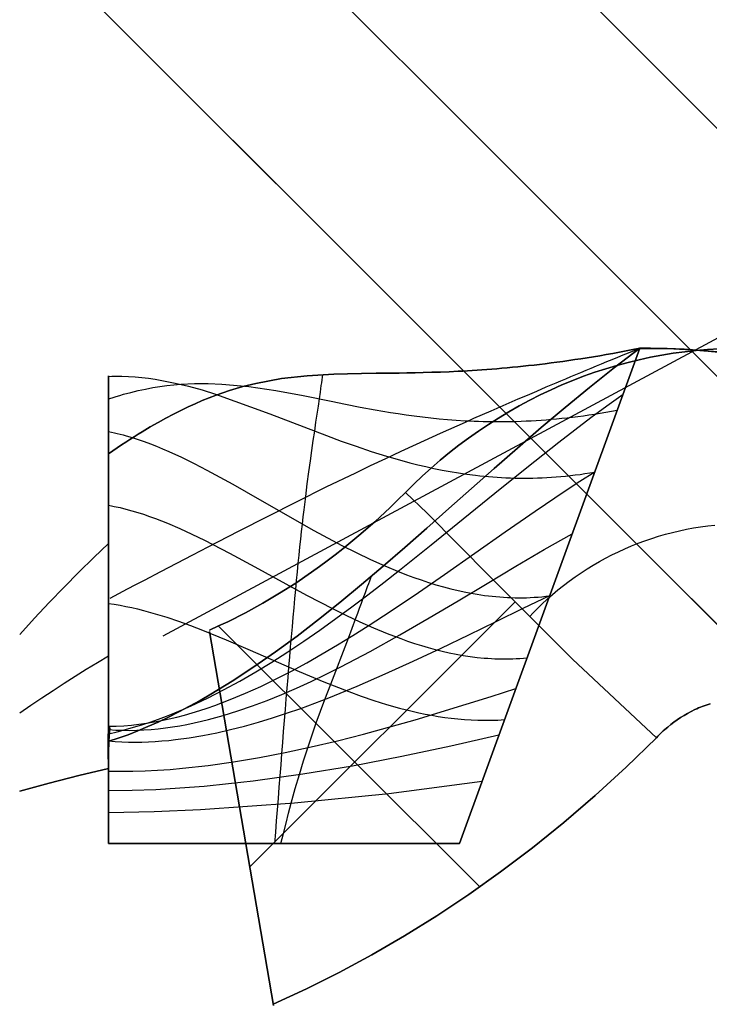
# Model space of a CAD drawing. Header units: millimetres. Extents: x -1030 to 192, y -442 to 180.
# Tile 243 of 256: x 165.19 to 168.14, y 166.19 to 170.4. Entities that reach past the tile are written whole.
import ezdxf

# ---------------------------------------------------------------- set-up
doc = ezdxf.new("R2010")
doc.units = ezdxf.units.MM
doc.header["$MEASUREMENT"] = 0
doc.layers.add('OVIDIO 120x60x72h', color=7, linetype='Continuous')

msp = doc.modelspace()

# ---------------------------------------------------------------- linework, layer by layer
at = {"layer": 'OVIDIO 120x60x72h', "extrusion": (0.999884, 0.000231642, -0.015217)}
for points in [[(179.9191, 37.969), (168.9563, 758.0593)], [(178.4193, 37.9452), (167.4564, 758.0423)]]:
    msp.add_lwpolyline(points, dxfattribs=at)
at = {"layer": 'OVIDIO 120x60x72h', "extrusion": (0.999885, 0.000231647, -0.015188)}
for points in [[(168.3401, 758.0397), (179.3246, 37.9425)], [(179.3246, 37.9425), (168.3401, 758.0397)]]:
    msp.add_lwpolyline(points, dxfattribs=at)
at = {"layer": 'OVIDIO 120x60x72h'}
for points in [[(158.7369, 179.3696), (191.2631, 146.8433)], [(191.2631, 146.8433), (158.7369, 179.3696)], [(158.2065, 178.8393), (190.7328, 146.313)], [(190.2025, 145.7827), (157.6762, 178.3089)], [(157.6762, 178.3089), (190.2025, 145.7827)], [(164.2169, 173.8895), (185.7831, 152.3234)], [(163.1563, 172.8289), (184.7224, 151.2627)], [(167.8394, 168.9957), (167.0684, 166.8774)], [(167.0684, 166.8774), (167.8394, 168.9957)], [(167.8392, 168.9953), (167.8513, 168.9954)], [(167.8392, 168.9953), (167.912, 168.9951), (167.9851, 168.9932), (168.0584, 168.9894), (168.1319, 168.9839), (168.2055, 168.9764)], [(167.8513, 168.9954), (167.8394, 168.9957)], [(168.1724, 168.98), (168.1004, 168.9865), (168.0285, 168.9912), (167.9569, 168.9941), (167.8854, 168.9954), (167.8513, 168.9954)], [(167.8513, 168.9954), (167.8854, 168.9954), (167.9569, 168.9941), (168.0285, 168.9912), (168.1004, 168.9865), (168.1724, 168.98)], [(166.1726, 166.7771), (167.3055, 167.91)], [(167.1551, 166.6912), (166.0388, 167.8075)], [(165.5684, 166.8774), (167.0684, 166.8774)], [(167.0684, 166.8774), (165.5684, 166.8774)]]:
    msp.add_lwpolyline(points, dxfattribs=at)
at = {"layer": 'OVIDIO 120x60x72h', "extrusion": (0.000231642, 0.999884, 0.015217)}
for points in [[(-169.658, 752.9275), (-158.6953, 32.8441)], [(-158.6953, 32.8441), (-169.658, 752.9275)], [(-168.5976, 752.9437), (-157.6349, 32.8603)], [(-157.6349, 32.8603), (-168.5976, 752.9437)]]:
    msp.add_lwpolyline(points, dxfattribs=at)
at = {"layer": 'OVIDIO 120x60x72h', "extrusion": (0.999884, 0.000231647, -0.015199)}
for points in [[(178.2671, 37.9305), (167.2908, 758.0375)], [(167.2908, 758.0375), (178.2671, 37.9305)]]:
    msp.add_lwpolyline(points, dxfattribs=at)
at = {"layer": 'OVIDIO 120x60x72h', "extrusion": (0, 1.59187e-08, 1)}
for points in [[(167.0684, 166.8774), (167.8393, 168.9954)], [(167.8393, 168.9954), (167.0684, 166.8774)]]:
    msp.add_lwpolyline(points, dxfattribs=at)
at = {"layer": 'OVIDIO 120x60x72h', "extrusion": (1, 0, 6.53461e-05)}
for points in [[(168.9954, 757.0673), (168.9957, 755.5673)], [(168.9957, 755.5673), (168.9954, 757.0673)]]:
    msp.add_lwpolyline(points, dxfattribs=at)
at = {"layer": 'OVIDIO 120x60x72h', "extrusion": (-1.52158e-08, 0, 1)}
for points in [[(167.8393, 168.9954), (167.9569, 168.9941), (168.0285, 168.9912), (168.1004, 168.9865), (168.1724, 168.98), (168.2446, 168.9718), (168.3167, 168.9618), (168.3888, 168.95), (168.4607, 168.9364), (168.5325, 168.921), (168.604, 168.9039), (168.6752, 168.8849), (168.7461, 168.8642), (168.8165, 168.8417), (168.8863, 168.8175), (168.9557, 168.7915), (169.0243, 168.7638), (169.0923, 168.7345), (169.1595, 168.7034), (169.2258, 168.6708), (169.2913, 168.6365), (169.3559, 168.6007), (169.4194, 168.5634), (169.4819, 168.5246), (169.5433, 168.4844), (169.6035, 168.4427), (169.6626, 168.3998), (169.7204, 168.3555), (169.777, 168.31), (169.8322, 168.2634), (169.8861, 168.2156), (169.9386, 168.1667), (169.9897, 168.1168)], [(169.9897, 168.1168), (169.9386, 168.1667), (169.8861, 168.2156), (169.8322, 168.2634), (169.777, 168.31), (169.7204, 168.3555), (169.6626, 168.3998), (169.6035, 168.4427), (169.5433, 168.4844), (169.4819, 168.5246), (169.4194, 168.5634), (169.3559, 168.6007), (169.2913, 168.6365), (169.2258, 168.6708), (169.1595, 168.7034), (169.0923, 168.7345), (169.0243, 168.7638), (168.9557, 168.7915), (168.8863, 168.8175), (168.8165, 168.8417), (168.7461, 168.8642), (168.6752, 168.8849), (168.604, 168.9039), (168.5325, 168.921), (168.4607, 168.9364), (168.3888, 168.95), (168.3167, 168.9618), (168.2446, 168.9718), (168.1724, 168.98), (168.1004, 168.9865), (168.0285, 168.9912), (167.9569, 168.9941), (167.8855, 168.9954), (167.8393, 168.9954)]]:
    msp.add_lwpolyline(points, dxfattribs=at)
at = {"layer": 'OVIDIO 120x60x72h', "extrusion": (0.982777, 0.161494, 0.089829)}
msp.add_lwpolyline([(139.6466, 735.564), (138.783, 735.0919)], dxfattribs=at)
at = {"layer": 'OVIDIO 120x60x72h', "extrusion": (0, 1, 0)}
for points in [[(-165.5684, 755.5378), (419.1111, 755.5378)], [(419.1111, 753.2894), (-165.1888, 753.2894)], [(-165.1888, 753.2894), (419.1111, 753.2894)], [(-165.5698, 755.1932), (419.1111, 755.1932)], [(-165.5684, 755.5783), (419.1111, 755.5783)], [(419.1111, 757.0783), (-165.5684, 757.0783)], [(419.1111, 755.5783), (-165.5684, 755.5783)], [(-165.5684, 757.0783), (419.1111, 757.0783)], [(-167.0684, 755.5783), (-165.5684, 755.5783)], [(-165.5684, 755.5783), (-167.0684, 755.5783)]]:
    msp.add_lwpolyline(points, dxfattribs=at)
at = {"layer": 'OVIDIO 120x60x72h', "extrusion": (0.007608, -0.018372, 0.999802)}
msp.add_lwpolyline([(219.3702, 106.9131), (219.3702, 105.4132)], dxfattribs=at)
at = {"layer": 'OVIDIO 120x60x72h', "extrusion": (1, 0, 0)}
for points in [[(168.1611, 753.5446), (168.1884, 753.5679), (168.2154, 753.5918), (168.242, 753.6162), (168.2682, 753.641), (168.2939, 753.6664), (168.3192, 753.6922), (168.344, 753.7185), (168.3683, 753.7452), (168.3922, 753.7724), (168.4155, 753.8), (168.4384, 753.828), (168.4607, 753.8563), (168.4825, 753.8851), (168.5038, 753.9142), (168.5245, 753.9437), (168.5446, 753.9735)], [(168.5446, 753.9735), (168.5245, 753.9437), (168.5038, 753.9142), (168.4825, 753.8851), (168.4607, 753.8563), (168.4384, 753.828), (168.4155, 753.8), (168.3922, 753.7724), (168.3683, 753.7452), (168.344, 753.7185), (168.3192, 753.6922), (168.2939, 753.6664), (168.2682, 753.641), (168.242, 753.6162), (168.2154, 753.5918), (168.1884, 753.5679), (168.1611, 753.5446)], [(168.2341, 753.6089), (167.7858, 754.5056)], [(167.1983, 754.6949), (168.1611, 753.5446)], [(168.1611, 753.5446), (167.1983, 754.6949)], [(167.6598, 754.1435), (168.0348, 754.331)], [(167.7718, 753.2894), (167.101, 754.6311)], [(167.101, 754.6311), (167.7718, 753.2894)]]:
    msp.add_lwpolyline(points, dxfattribs=at)
at = {"layer": 'OVIDIO 120x60x72h', "extrusion": (1, 0.000664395, -0.000465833)}
for points in [[(168.4346, 754.0506), (167.2045, 754.9131)], [(167.2045, 754.9131), (168.4346, 754.0506)]]:
    msp.add_lwpolyline(points, dxfattribs=at)
at = {"layer": 'OVIDIO 120x60x72h', "extrusion": (0.015219, -0.015219, 0.999768)}
msp.add_lwpolyline([(155.3484, 179.927), (156.409, 178.8666)], dxfattribs=at)
at = {"layer": 'OVIDIO 120x60x72h', "extrusion": (-0.265507, 0.881208, -0.391124)}
for points in [[(-162.7003, 680.4121), (-208.3201, 739.6323)], [(-208.3201, 739.6323), (-162.7003, 680.4121)]]:
    msp.add_lwpolyline(points, dxfattribs=at)
at = {"layer": 'OVIDIO 120x60x72h', "extrusion": (-0.26535, 0.881271, -0.391089)}
for points in [[(-205.2116, 736.7679), (-207.3269, 739.5155)], [(-207.3269, 739.5155), (-205.2116, 736.7679)]]:
    msp.add_lwpolyline(points, dxfattribs=at)
at = {"layer": 'OVIDIO 120x60x72h', "extrusion": (-1.17502e-06, 6.8884e-06, 1)}
for points in [[(166.0008, 167.7845), (166.2738, 166.1841)], [(166.2738, 166.1841), (166.0008, 167.7845)]]:
    msp.add_lwpolyline(points, dxfattribs=at)
at = {"layer": 'OVIDIO 120x60x72h', "extrusion": (-0.202852, -0.108979, 0.973126)}
msp.add_lwpolyline([(-69.3206, 392.3357), (-69.3206, 231.6799)], dxfattribs=at)
at = {"layer": 'OVIDIO 120x60x72h', "extrusion": (-0.26556, 0.881185, -0.391139)}
for points in [[(-209.0509, 739.0913), (-162.7306, 678.973)], [(-162.7306, 678.973), (-209.0509, 739.0913)]]:
    msp.add_lwpolyline(points, dxfattribs=at)
at = {"layer": 'OVIDIO 120x60x72h', "extrusion": (-0.265352, 0.881275, -0.39108)}
msp.add_lwpolyline([(-205.3012, 736.7008), (-207.2271, 739.2021)], dxfattribs=at)
at = {"layer": 'OVIDIO 120x60x72h', "extrusion": (-0.12261, 0.276068, 0.953286)}
msp.add_lwpolyline([(-218.6994, 147.7866), (-218.6994, 146.2866)], dxfattribs=at)
at = {"layer": 'OVIDIO 120x60x72h'}
for points in [[(167.8393, 168.9954, 757.0783), (167.8098, 168.9897, 757.0779), (167.7807, 168.9841, 757.0767), (167.752, 168.9787, 757.0746), (167.7237, 168.9736, 757.0718), (167.6957, 168.9687, 757.0682), (167.6681, 168.9639, 757.0638), (167.6409, 168.9594, 757.0586), (167.614, 168.9551, 757.0527), (167.5875, 168.9509, 757.046), (167.5613, 168.9469, 757.0386), (167.5354, 168.9431, 757.0305), (167.5099, 168.9395, 757.0216), (167.4848, 168.9361, 757.0121), (167.4599, 168.9328, 757.0019), (167.4354, 168.9297, 756.9909), (167.4112, 168.9267, 756.9794), (167.3874, 168.9239, 756.9671), (167.3638, 168.9213, 756.9542), (167.3405, 168.9187, 756.9407), (167.3176, 168.9164, 756.9265), (167.2949, 168.9141, 756.9117), (167.2725, 168.912, 756.8963), (167.2504, 168.91, 756.8804), (167.2286, 168.9082, 756.8638), (167.2071, 168.9065, 756.8466), (167.1858, 168.9048, 756.8289), (167.1648, 168.9033, 756.8106), (167.1441, 168.9019, 756.7918), (167.1236, 168.9006, 756.7725), (167.1034, 168.8994, 756.7526), (167.0834, 168.8983, 756.7322), (167.0637, 168.8972, 756.7113), (167.0249, 168.8954, 756.6681), (166.9871, 168.8939, 756.623), (166.9501, 168.8927, 756.5761), (166.9139, 168.8916, 756.5274), (166.8786, 168.8908, 756.4772), (166.844, 168.8902, 756.4254), (166.8102, 168.8896, 756.3721), (166.777, 168.8892, 756.3175), (166.7125, 168.8884, 756.2044), (166.6503, 168.8876, 756.0869), (166.5901, 168.8864, 755.9655), (166.5315, 168.8846, 755.841), (166.4181, 168.8781, 755.5853), (166.3075, 168.8657, 755.3251), (166.1975, 168.8453, 755.066), (166.1419, 168.8314, 754.9384), (166.0855, 168.8147, 754.8131), (166.028, 168.7948, 754.6908), (165.9987, 168.7836, 754.6309), (165.969, 168.7715, 754.5721), (165.9389, 168.7585, 754.5143), (165.9083, 168.7445, 754.4576), (165.8773, 168.7296, 754.4023), (165.8456, 168.7136, 754.3482), (165.8134, 168.6965, 754.2955), (165.7806, 168.6784, 754.2444), (165.7471, 168.6591, 754.1948), (165.7129, 168.6387, 754.1469), (165.6955, 168.628, 754.1236), (165.678, 168.6171, 754.1007), (165.6602, 168.6058, 754.0783), (165.6423, 168.5942, 754.0564), (165.6241, 168.5823, 754.0349), (165.6057, 168.5701, 754.014), (165.5872, 168.5575, 753.9935), (165.5684, 168.5446, 753.9735)], [(165.5684, 168.5446, 753.9735), (165.5872, 168.5575, 753.9935), (165.6057, 168.5701, 754.014), (165.6241, 168.5823, 754.0349), (165.6423, 168.5942, 754.0564), (165.6602, 168.6058, 754.0783), (165.678, 168.6171, 754.1007), (165.6955, 168.628, 754.1236), (165.7129, 168.6387, 754.1469), (165.7471, 168.6591, 754.1948), (165.7806, 168.6784, 754.2444), (165.8134, 168.6965, 754.2955), (165.8456, 168.7136, 754.3482), (165.8773, 168.7296, 754.4023), (165.9083, 168.7445, 754.4576), (165.9389, 168.7585, 754.5143), (165.969, 168.7715, 754.5721), (165.9987, 168.7836, 754.6309), (166.028, 168.7948, 754.6908), (166.0855, 168.8147, 754.8131), (166.1419, 168.8314, 754.9384), (166.1975, 168.8453, 755.066), (166.3075, 168.8657, 755.3251), (166.4181, 168.8781, 755.5853), (166.5315, 168.8846, 755.841), (166.5901, 168.8864, 755.9655), (166.6503, 168.8876, 756.0869), (166.7125, 168.8884, 756.2044), (166.777, 168.8892, 756.3175), (166.8102, 168.8896, 756.3721), (166.844, 168.8902, 756.4254), (166.8786, 168.8908, 756.4772), (166.9139, 168.8916, 756.5274), (166.9501, 168.8927, 756.5761), (166.9871, 168.8939, 756.623), (167.0249, 168.8954, 756.6681), (167.0637, 168.8972, 756.7113), (167.0834, 168.8983, 756.7322), (167.1034, 168.8994, 756.7526), (167.1236, 168.9006, 756.7725), (167.1441, 168.9019, 756.7918), (167.1648, 168.9033, 756.8106), (167.1858, 168.9048, 756.8289), (167.2071, 168.9065, 756.8466), (167.2286, 168.9082, 756.8638), (167.2504, 168.91, 756.8804), (167.2725, 168.912, 756.8963), (167.2949, 168.9141, 756.9117), (167.3176, 168.9164, 756.9265), (167.3405, 168.9187, 756.9407), (167.3638, 168.9213, 756.9542), (167.3874, 168.9239, 756.9671), (167.4112, 168.9267, 756.9794), (167.4354, 168.9297, 756.9909), (167.4599, 168.9328, 757.0019), (167.4848, 168.9361, 757.0121), (167.5099, 168.9395, 757.0216), (167.5354, 168.9431, 757.0305), (167.5613, 168.9469, 757.0386), (167.5875, 168.9509, 757.046), (167.614, 168.9551, 757.0527), (167.6409, 168.9594, 757.0586), (167.6681, 168.9639, 757.0638), (167.6957, 168.9687, 757.0682), (167.7237, 168.9736, 757.0718), (167.752, 168.9787, 757.0746), (167.7807, 168.9841, 757.0767), (167.8098, 168.9897, 757.0779), (167.8393, 168.9954, 757.0783)], [(165.5696, 167.3145, 754.836), (165.6103, 167.3277, 754.8606), (165.6519, 167.3426, 754.8848), (165.6941, 167.3591, 754.9087), (165.7371, 167.3772, 754.9322), (165.7806, 167.3968, 754.9554), (165.8247, 167.4179, 754.9782), (165.8693, 167.4405, 755.0008), (165.9143, 167.4643, 755.023), (165.9596, 167.4895, 755.045), (166.0053, 167.5159, 755.0667), (166.0973, 167.5721, 755.1093), (166.1897, 167.6326, 755.151), (166.2821, 167.6969, 755.1918), (166.3742, 167.7644, 755.2318), (166.4659, 167.8351, 755.2707), (166.5577, 167.9085, 755.3084), (166.6495, 167.9846, 755.3446), (166.7419, 168.063, 755.3789), (166.8348, 168.1435, 755.4113), (166.9286, 168.2259, 755.4413), (167.0235, 168.31, 755.4688), (167.1197, 168.3955, 755.4935), (167.2174, 168.482, 755.5153), (167.3166, 168.5689, 755.5341), (167.4174, 168.656, 755.5497), (167.52, 168.7426, 755.562), (167.6245, 168.8285, 755.571), (167.7309, 168.913, 755.5765), (167.8394, 168.9957, 755.5783)], [(167.8394, 168.9957, 755.5783), (167.7309, 168.913, 755.5765), (167.6245, 168.8285, 755.571), (167.52, 168.7426, 755.562), (167.4174, 168.656, 755.5497), (167.3166, 168.5689, 755.5341), (167.2174, 168.482, 755.5153), (167.1197, 168.3955, 755.4935), (167.0235, 168.31, 755.4688), (166.9286, 168.2259, 755.4413), (166.8348, 168.1435, 755.4113), (166.7419, 168.063, 755.3789), (166.6495, 167.9846, 755.3446), (166.5577, 167.9085, 755.3084), (166.4659, 167.8351, 755.2707), (166.3742, 167.7644, 755.2318), (166.2821, 167.6969, 755.1918), (166.1897, 167.6326, 755.151), (166.0973, 167.5721, 755.1093), (166.0053, 167.5159, 755.0667), (165.9596, 167.4895, 755.045), (165.9143, 167.4643, 755.023), (165.8693, 167.4405, 755.0008), (165.8247, 167.4179, 754.9782), (165.7806, 167.3968, 754.9554), (165.7371, 167.3772, 754.9322), (165.6941, 167.3591, 754.9087), (165.6519, 167.3426, 754.8848), (165.6103, 167.3277, 754.8606), (165.5696, 167.3145, 754.836)], [(165.5751, 167.9271, 754.3991), (165.6125, 167.9467, 754.4302), (165.6494, 167.9661, 754.4622), (165.6858, 167.9851, 754.4951), (165.7217, 168.004, 754.5287), (165.7922, 168.0409, 754.5981), (165.8611, 168.0769, 754.67), (165.9286, 168.1121, 754.7442), (165.9948, 168.1465, 754.8203), (166.1241, 168.2133, 754.9768), (166.375, 168.3406, 755.2972), (166.4995, 168.4022, 755.4556), (166.6251, 168.4632, 755.6091), (166.6888, 168.4937, 755.6832), (166.7533, 168.5242, 755.7549), (166.8188, 168.5548, 755.8241), (166.8854, 168.5856, 755.8903), (166.9192, 168.6011, 755.9222), (166.9534, 168.6167, 755.9532), (166.9879, 168.6324, 755.9833), (167.0229, 168.6482, 756.0125), (167.0583, 168.664, 756.0406), (167.0941, 168.68, 756.0677), (167.1303, 168.6961, 756.0938), (167.1671, 168.7123, 756.1187), (167.2044, 168.7286, 756.1424), (167.2422, 168.7451, 756.1649), (167.2805, 168.7618, 756.1861), (167.3194, 168.7786, 756.2061), (167.3589, 168.7955, 756.2247), (167.3991, 168.8127, 756.2419), (167.4398, 168.83, 756.2577), (167.4813, 168.8475, 756.272), (167.5022, 168.8564, 756.2786), (167.5234, 168.8653, 756.2848), (167.5447, 168.8742, 756.2906), (167.5662, 168.8832, 756.296), (167.5878, 168.8923, 756.301), (167.6097, 168.9014, 756.3056), (167.6318, 168.9106, 756.3098), (167.654, 168.9198, 756.3136), (167.6764, 168.9291, 756.3169), (167.699, 168.9384, 756.3199), (167.7219, 168.9479, 756.3224), (167.7449, 168.9573, 756.3244), (167.7681, 168.9669, 756.326), (167.7915, 168.9765, 756.3272), (167.8152, 168.9861, 756.3279), (167.839, 168.9959, 756.3281)], [(166.8381, 168.3788, 755.5924), (166.8737, 168.4144, 755.5922), (166.9104, 168.4493, 755.5919), (166.948, 168.4834, 755.5913), (166.9866, 168.5167, 755.5906), (167.0261, 168.5491, 755.5898), (167.0665, 168.5807, 755.5888), (167.1077, 168.6113, 755.5877), (167.1496, 168.6409, 755.5865), (167.1922, 168.6695, 755.5853), (167.2355, 168.6971, 755.5841), (167.2794, 168.7236, 755.5829), (167.3239, 168.749, 755.5818), (167.3688, 168.7733, 755.5807), (167.4142, 168.7963, 755.5796), (167.46, 168.8182, 755.5787), (167.5062, 168.8387, 755.5779), (167.5527, 168.858, 755.5773), (167.5995, 168.876, 755.5768), (167.6466, 168.8927, 755.5765), (167.6939, 168.9081, 755.5763), (167.7415, 168.9222, 755.5761), (167.7893, 168.9351, 755.5761), (167.8374, 168.9467, 755.5762), (167.8856, 168.9571, 755.5763), (167.934, 168.9662, 755.5765), (167.9826, 168.974, 755.5767), (168.0313, 168.9806, 755.577), (168.0801, 168.986, 755.5773), (168.1291, 168.9902, 755.5776), (168.1782, 168.9932, 755.5779)], [(168.1782, 168.9932, 755.5779), (168.1291, 168.9902, 755.5776), (168.0801, 168.986, 755.5773), (168.0313, 168.9806, 755.577), (167.9826, 168.974, 755.5767), (167.934, 168.9662, 755.5765), (167.8856, 168.9571, 755.5763), (167.8374, 168.9467, 755.5762), (167.7893, 168.9351, 755.5761), (167.7415, 168.9222, 755.5761), (167.6939, 168.9081, 755.5763), (167.6466, 168.8927, 755.5765), (167.5995, 168.876, 755.5768), (167.5527, 168.858, 755.5773), (167.5062, 168.8387, 755.5779), (167.46, 168.8182, 755.5787), (167.4142, 168.7963, 755.5796), (167.3688, 168.7733, 755.5807), (167.3239, 168.749, 755.5818), (167.2794, 168.7236, 755.5829), (167.2355, 168.6971, 755.5841), (167.1922, 168.6695, 755.5853), (167.1496, 168.6409, 755.5865), (167.1077, 168.6113, 755.5877), (167.0665, 168.5807, 755.5888), (167.0261, 168.5491, 755.5898), (166.9866, 168.5167, 755.5906), (166.948, 168.4834, 755.5913), (166.9104, 168.4493, 755.5919), (166.8737, 168.4144, 755.5922), (166.8381, 168.3788, 755.5924)], [(165.5684, 166.8774, 757.0783), (165.5684, 166.9218, 757.0778), (165.5684, 166.9666, 757.0763), (165.5684, 167.0117, 757.0738), (165.5684, 167.0571, 757.0702), (165.5684, 167.1028, 757.0656), (165.5684, 167.1488, 757.0598), (165.5684, 167.195, 757.0529), (165.5684, 167.2413, 757.0449), (165.5684, 167.2878, 757.0357), (165.5684, 167.3344, 757.0254), (165.5684, 167.3811, 757.0138), (165.5684, 167.4277, 757.0011), (165.5684, 167.4744, 756.9871), (165.5684, 167.5209, 756.972), (165.5684, 167.5673, 756.9555), (165.5684, 167.6136, 756.9379), (165.5684, 167.6597, 756.919), (165.5684, 167.7054, 756.8988), (165.5684, 167.7509, 756.8775), (165.5684, 167.796, 756.8549), (165.5684, 167.8407, 756.831), (165.5684, 167.8849, 756.806), (165.5684, 167.9287, 756.7797), (165.5684, 167.9718, 756.7523), (165.5684, 168.0144, 756.7237), (165.5684, 168.0563, 756.6939), (165.5684, 168.0975, 756.663), (165.5684, 168.138, 756.631), (165.5684, 168.1777, 756.5979), (165.5684, 168.2166, 756.5638), (165.5684, 168.2546, 756.5286), (165.5684, 168.2916, 756.4925), (165.5684, 168.3278, 756.4554), (165.5684, 168.3629, 756.4174), (165.5684, 168.397, 756.3786), (165.5684, 168.4301, 756.3389), (165.5684, 168.4621, 756.2984), (165.5684, 168.493, 756.2572), (165.5684, 168.5228, 756.2153), (165.5684, 168.5514, 756.1727), (165.5684, 168.5789, 756.1296), (165.5684, 168.6051, 756.0858), (165.5684, 168.6302, 756.0416), (165.5684, 168.654, 755.9969), (165.5684, 168.6766, 755.9518), (165.5684, 168.698, 755.9063), (165.5684, 168.7181, 755.8605), (165.5684, 168.737, 755.8145), (165.5684, 168.7546, 755.7682), (165.5684, 168.7711, 755.7218), (165.5684, 168.7863, 755.6752), (165.5684, 168.8002, 755.6286), (165.5684, 168.813, 755.582), (165.5684, 168.8245, 755.5353), (165.5684, 168.8349, 755.4887), (165.5684, 168.844, 755.4422), (165.5684, 168.852, 755.3959), (165.5684, 168.8589, 755.3497), (165.5684, 168.8647, 755.3037), (165.5684, 168.8693, 755.258), (165.5684, 168.8729, 755.2126), (165.5684, 168.8754, 755.1675), (165.5684, 168.8769, 755.1227), (165.5684, 168.8774, 755.0783), (165.5684, 168.8771, 755.0422), (165.5684, 168.8761, 755.006), (165.5684, 168.8745, 754.9698), (165.5684, 168.8722, 754.9335), (165.5684, 168.8692, 754.8972), (165.5684, 168.8656, 754.8609), (165.5684, 168.8613, 754.8246), (165.5684, 168.8563, 754.7883), (165.5684, 168.8506, 754.7521), (165.5684, 168.8443, 754.7159), (165.5684, 168.8373, 754.6798), (165.5684, 168.8297, 754.6439), (165.5684, 168.8213, 754.608), (165.5684, 168.8124, 754.5723), (165.5684, 168.8027, 754.5368), (165.5684, 168.7924, 754.5014), (165.5684, 168.7815, 754.4662), (165.5684, 168.7699, 754.4313), (165.5684, 168.7576, 754.3965), (165.5684, 168.7448, 754.3621), (165.5684, 168.7313, 754.3279), (165.5684, 168.7172, 754.2939), (165.5684, 168.7025, 754.2603), (165.5684, 168.6872, 754.227), (165.5684, 168.6713, 754.194), (165.5684, 168.6548, 754.1613), (165.5684, 168.6378, 754.1291), (165.5684, 168.6202, 754.0972), (165.5684, 168.6021, 754.0656), (165.5684, 168.5834, 754.0345), (165.5684, 168.5643, 754.0038), (165.5684, 168.5446, 753.9735)], [(165.5684, 168.5446, 753.9735), (165.5684, 168.5809, 754.0303), (165.5684, 168.6152, 754.0883), (165.5684, 168.6475, 754.1474), (165.5684, 168.6779, 754.2075), (165.5684, 168.7062, 754.2687), (165.5684, 168.7324, 754.3307), (165.5684, 168.7566, 754.3936), (165.5684, 168.7786, 754.4573), (165.5684, 168.7984, 754.5217), (165.5684, 168.8161, 754.5867), (165.5684, 168.8316, 754.6523), (165.5684, 168.8448, 754.7184), (165.5684, 168.8558, 754.7848), (165.5684, 168.8646, 754.8516), (165.5684, 168.8711, 754.9187), (165.5684, 168.8753, 754.9859), (165.5684, 168.8772, 755.0532), (165.5684, 168.8768, 755.1206), (165.5684, 168.8741, 755.1879), (165.5684, 168.8691, 755.2551), (165.5684, 168.8619, 755.322), (165.5684, 168.8525, 755.3887), (165.5684, 168.8409, 755.4551), (165.5684, 168.8271, 755.521), (165.5684, 168.811, 755.5865), (165.5684, 168.7929, 755.6513), (165.5684, 168.7726, 755.7156), (165.5684, 168.7501, 755.7791), (165.5684, 168.7256, 755.8418), (165.5684, 168.6989, 755.9037), (165.5684, 168.6702, 755.9646), (165.5684, 168.6394, 756.0245), (165.5684, 168.6066, 756.0833), (165.5684, 168.5718, 756.141), (165.5684, 168.5351, 756.1974), (165.5684, 168.4964, 756.2526), (165.5684, 168.4559, 756.3065), (165.5684, 168.4137, 756.3589), (165.5684, 168.3696, 756.41), (165.5684, 168.3239, 756.4595), (165.5684, 168.2766, 756.5074), (165.5684, 168.2276, 756.5537), (165.5684, 168.1772, 756.5984), (165.5684, 168.1252, 756.6413), (165.5684, 168.0719, 756.6825), (165.5684, 168.0172, 756.7218), (165.5684, 167.9612, 756.7592), (165.5684, 167.904, 756.7947), (165.5684, 167.8456, 756.8283), (165.5684, 167.7861, 756.8598), (165.5684, 167.7255, 756.8893), (165.5684, 167.664, 756.9167), (165.5684, 167.6016, 756.9421), (165.5684, 167.5384, 756.9654), (165.5684, 167.4744, 756.9865), (165.5684, 167.4098, 757.0056), (165.5684, 167.3446, 757.0224), (165.5684, 167.2788, 757.0371), (165.5684, 167.2126, 757.0496), (165.5684, 167.146, 757.0599), (165.5684, 167.0792, 757.0679), (165.5684, 167.012, 757.0737), (165.5684, 166.9448, 757.0771), (165.5684, 166.8774, 757.0783)], [(165.5684, 168.8753, 754.9859), (165.5827, 168.8757, 754.9984), (165.5971, 168.876, 755.0113), (165.6114, 168.876, 755.0246), (165.6257, 168.8758, 755.0382), (165.6543, 168.8748, 755.0664), (165.6829, 168.873, 755.096), (165.7114, 168.8704, 755.1269), (165.7399, 168.8671, 755.1591), (165.7684, 168.8631, 755.1923), (165.7969, 168.8583, 755.2267), (165.8539, 168.847, 755.2986), (165.9109, 168.8333, 755.3742), (165.9681, 168.8175, 755.453), (166.0255, 168.7999, 755.5346), (166.2586, 168.7157, 755.879), (166.5007, 168.6218, 756.2292), (166.5631, 168.5987, 756.3142), (166.6264, 168.5762, 756.3971), (166.6907, 168.5545, 756.4774), (166.7561, 168.534, 756.5549), (166.8225, 168.5149, 756.6289), (166.8562, 168.5059, 756.6644), (166.8902, 168.4974, 756.6989), (166.9244, 168.4893, 756.7323), (166.959, 168.4817, 756.7645), (166.994, 168.4747, 756.7956), (167.0292, 168.4682, 756.8253), (167.0648, 168.4623, 756.8537), (167.1008, 168.457, 756.8807), (167.1372, 168.4524, 756.9062), (167.1555, 168.4503, 756.9185), (167.1739, 168.4485, 756.9303), (167.1924, 168.4468, 756.9417), (167.2109, 168.4452, 756.9527), (167.2296, 168.4439, 756.9633), (167.2484, 168.4428, 756.9735), (167.2673, 168.4418, 756.9833), (167.2863, 168.4411, 756.9926), (167.3054, 168.4405, 757.0015), (167.3246, 168.4402, 757.01), (167.3439, 168.4401, 757.018), (167.3633, 168.4402, 757.0255), (167.3828, 168.4405, 757.0326), (167.4024, 168.441, 757.0392), (167.4221, 168.4417, 757.0453), (167.442, 168.4427, 757.0509), (167.4619, 168.4439, 757.056), (167.482, 168.4454, 757.0606), (167.5022, 168.4471, 757.0647), (167.5224, 168.449, 757.0682), (167.5428, 168.4512, 757.0713), (167.5633, 168.4536, 757.0738), (167.584, 168.4563, 757.0758), (167.6047, 168.4592, 757.0772), (167.6256, 168.4625, 757.078), (167.6466, 168.4659, 757.0783)], [(166.2796, 166.8774, 757.0783), (166.2834, 166.9255, 757.0778), (166.2871, 166.9736, 757.0761), (166.2909, 167.0218, 757.0734), (166.2946, 167.07, 757.0695), (166.2984, 167.1181, 757.0646), (166.3021, 167.1662, 757.0587), (166.3059, 167.2141, 757.0517), (166.3096, 167.2618, 757.0436), (166.3134, 167.3093, 757.0345), (166.3171, 167.3565, 757.0244), (166.3208, 167.4034, 757.0132), (166.3246, 167.4499, 757.001), (166.3283, 167.496, 756.9879), (166.332, 167.5417, 756.9737), (166.3357, 167.5869, 756.9585), (166.3395, 167.6315, 756.9424), (166.3432, 167.6755, 756.9253), (166.3469, 167.7189, 756.9073), (166.3506, 167.7617, 756.8884), (166.3542, 167.8037, 756.8687), (166.3579, 167.845, 756.8481), (166.3616, 167.8856, 756.8269), (166.3652, 167.9253, 756.8049), (166.3689, 167.9643, 756.7823), (166.3725, 168.0023, 756.759), (166.3761, 168.0395, 756.7352), (166.3797, 168.0758, 756.7109), (166.3833, 168.1112, 756.6862), (166.3869, 168.1457, 756.661), (166.3905, 168.1793, 756.6356), (166.394, 168.212, 756.6098), (166.3976, 168.2437, 756.5838), (166.4011, 168.2746, 756.5576), (166.4046, 168.3045, 756.5313), (166.4115, 168.3617, 756.4782), (166.4183, 168.4156, 756.4248), (166.425, 168.4664, 756.3711), (166.4315, 168.5141, 756.3174), (166.4378, 168.559, 756.2639), (166.4439, 168.6014, 756.2106), (166.4497, 168.6413, 756.1578), (166.4552, 168.6789, 756.1056), (166.4605, 168.7144, 756.0537), (166.4654, 168.7477, 756.002), (166.4699, 168.7791, 755.9501), (166.4741, 168.8085, 755.8978), (166.4761, 168.8224, 755.8714), (166.4779, 168.8357, 755.8449), (166.4796, 168.8484, 755.8181), (166.4812, 168.8605, 755.7911), (166.4827, 168.8718, 755.7637), (166.4841, 168.8824, 755.7361)], [(165.5684, 168.7786, 754.4573), (165.5846, 168.784, 754.4744), (165.6007, 168.7891, 754.492), (165.6168, 168.794, 754.5099), (165.6327, 168.7986, 754.5283), (165.6644, 168.8071, 754.5662), (165.6957, 168.8147, 754.6057), (165.7266, 168.8213, 754.6465), (165.7573, 168.8271, 754.6888), (165.7877, 168.832, 754.7323), (165.8179, 168.8361, 754.7771), (165.8478, 168.8394, 754.823), (165.8776, 168.8419, 754.8701), (165.9365, 168.8447, 754.9671), (165.9948, 168.8449, 755.0677), (166.0526, 168.8427, 755.1713), (166.1677, 168.8321, 755.3849), (166.2831, 168.8149, 755.6037), (166.4001, 168.7932, 755.823), (166.52, 168.7689, 756.0384), (166.5814, 168.7565, 756.1432), (166.6441, 168.7443, 756.2453), (166.7082, 168.7324, 756.3442), (166.7738, 168.7212, 756.4393), (166.8072, 168.7159, 756.4852), (166.8411, 168.7109, 756.53), (166.8755, 168.7061, 756.5735), (166.9104, 168.7017, 756.6158), (166.9458, 168.6977, 756.6566), (166.9817, 168.694, 756.696), (167.0181, 168.6908, 756.734), (167.0552, 168.688, 756.7703), (167.0928, 168.6857, 756.8049), (167.1119, 168.6847, 756.8216), (167.1311, 168.6839, 756.8379), (167.1504, 168.6832, 756.8537), (167.17, 168.6826, 756.869), (167.1896, 168.6822, 756.8839), (167.2095, 168.682, 756.8983), (167.2295, 168.6819, 756.9122), (167.2497, 168.6819, 756.9256), (167.2701, 168.6821, 756.9385), (167.2907, 168.6825, 756.9509), (167.3114, 168.683, 756.9628), (167.3323, 168.6837, 756.9742), (167.3534, 168.6846, 756.985), (167.3747, 168.6857, 756.9953), (167.3962, 168.687, 757.005), (167.4178, 168.6884, 757.0142), (167.4397, 168.6901, 757.0228), (167.4618, 168.6919, 757.0308), (167.484, 168.6939, 757.0382), (167.5065, 168.6962, 757.045), (167.5292, 168.6986, 757.0512), (167.5521, 168.7013, 757.0568), (167.5752, 168.7042, 757.0618), (167.5985, 168.7073, 757.0661), (167.622, 168.7106, 757.0698), (167.6457, 168.7141, 757.0728), (167.6697, 168.7179, 757.0752), (167.6939, 168.7219, 757.0769), (167.7183, 168.7262, 757.078), (167.743, 168.7307, 757.0783)], [(165.5696, 167.3469, 754.9028), (165.6051, 167.3552, 754.9237), (165.6405, 167.3644, 754.9442), (165.6759, 167.3744, 754.9643), (165.7112, 167.3853, 754.9842), (165.7464, 167.3969, 755.0037), (165.7815, 167.4093, 755.0229), (165.8166, 167.4224, 755.0418), (165.8516, 167.4363, 755.0604), (165.8865, 167.4509, 755.0786), (165.9214, 167.4662, 755.0965), (165.9909, 167.4989, 755.1314), (166.0603, 167.534, 755.165), (166.1294, 167.5716, 755.1972), (166.1983, 167.6115, 755.2282), (166.267, 167.6535, 755.2579), (166.3356, 167.6974, 755.2862), (166.404, 167.7431, 755.3133), (166.4723, 167.7904, 755.339), (166.5405, 167.8392, 755.3635), (166.6086, 167.8894, 755.3866), (166.6766, 167.9408, 755.4084), (166.7446, 167.9932, 755.4289), (166.8125, 168.0465, 755.4481), (166.9483, 168.1551, 755.4826), (167.084, 168.2654, 755.5118), (167.22, 168.3762, 755.5357), (167.3562, 168.4862, 755.5543), (167.4929, 168.5943, 755.5676), (167.5614, 168.6472, 755.5723), (167.6301, 168.6991, 755.5756), (167.6989, 168.75, 755.5776), (167.768, 168.7996, 755.5783)], [(165.5684, 168.6394, 756.0245), (165.5809, 168.637, 756.029), (165.5934, 168.6343, 756.0337), (165.606, 168.6315, 756.0387), (165.6187, 168.6284, 756.0439), (165.6313, 168.6251, 756.0493), (165.6441, 168.6216, 756.055), (165.6696, 168.6141, 756.067), (165.6953, 168.6058, 756.0798), (165.7212, 168.5968, 756.0935), (165.7473, 168.5871, 756.108), (165.7735, 168.5768, 756.1232), (165.7998, 168.5659, 756.1391), (165.8263, 168.5544, 756.1557), (165.8798, 168.5297, 756.1908), (165.9339, 168.5031, 756.2283), (165.9886, 168.4747, 756.2677), (166.0998, 168.4139, 756.3514), (166.2132, 168.3492, 756.4397), (166.4465, 168.2165, 756.6212), (166.5662, 168.1525, 756.7098), (166.6268, 168.1219, 756.7526), (166.6879, 168.0927, 756.794), (166.7494, 168.0651, 756.8336), (166.8114, 168.0392, 756.8714), (166.8425, 168.0271, 756.8894), (166.8738, 168.0154, 756.9069), (166.9052, 168.0044, 756.9237), (166.9367, 167.994, 756.9398), (166.9683, 167.9842, 756.9553), (167, 167.9751, 756.97), (167.0317, 167.9668, 756.9839), (167.0636, 167.9591, 756.997), (167.0956, 167.9522, 757.0093), (167.1277, 167.9462, 757.0207), (167.1438, 167.9434, 757.026), (167.1599, 167.9409, 757.0311), (167.1761, 167.9386, 757.036), (167.1922, 167.9365, 757.0407), (167.2084, 167.9347, 757.0451), (167.2246, 167.9331, 757.0492), (167.2408, 167.9317, 757.0531), (167.2571, 167.9305, 757.0567), (167.2734, 167.9296, 757.0601), (167.2896, 167.9289, 757.0632), (167.306, 167.9285, 757.066), (167.3223, 167.9283, 757.0685), (167.3387, 167.9284, 757.0708), (167.3551, 167.9287, 757.0727), (167.3715, 167.9293, 757.0744), (167.3879, 167.9302, 757.0758), (167.4044, 167.9313, 757.0769), (167.4208, 167.9328, 757.0777), (167.4373, 167.9345, 757.0781), (167.4538, 167.9364, 757.0783)], [(165.5695, 167.3785, 755.0659), (165.6017, 167.3794, 755.0812), (165.6339, 167.3812, 755.0963), (165.6661, 167.3839, 755.1112), (165.6985, 167.3875, 755.1259), (165.7308, 167.392, 755.1403), (165.7632, 167.3973, 755.1545), (165.7956, 167.4035, 755.1686), (165.8281, 167.4104, 755.1824), (165.8606, 167.4182, 755.1959), (165.8931, 167.4267, 755.2093), (165.9256, 167.4359, 755.2224), (165.9582, 167.4459, 755.2353), (165.9908, 167.4566, 755.248), (166.0234, 167.4679, 755.2605), (166.0561, 167.48, 755.2727), (166.0887, 167.4926, 755.2848), (166.1541, 167.5199, 755.3081), (166.2196, 167.5494, 755.3305), (166.2851, 167.5812, 755.352), (166.3506, 167.6149, 755.3726), (166.4162, 167.6505, 755.3922), (166.4817, 167.6879, 755.4109), (166.5473, 167.7267, 755.4287), (166.6128, 167.767, 755.4455), (166.6783, 167.8084, 755.4613), (166.7438, 167.8509, 755.4762), (166.8744, 167.9385, 755.5029), (167.0048, 168.0284, 755.5257), (167.1346, 168.1192, 755.5445), (167.2639, 168.2098, 755.5592), (167.3924, 168.2989, 755.5698), (167.5202, 168.3851, 755.5762), (167.5837, 168.4268, 755.5778), (167.647, 168.4672, 755.5783)], [(165.9999, 167.7897, 755.5783), (166.0391, 167.8076, 755.5784), (166.0778, 167.826, 755.5785), (166.1539, 167.8646, 755.5787), (166.2279, 167.9053, 755.5787), (166.2996, 167.9476, 755.5783), (166.369, 167.9915, 755.5774), (166.4368, 168.0374, 755.5765), (166.4703, 168.0614, 755.5764), (166.5037, 168.0861, 755.5766), (166.5372, 168.1116, 755.5772), (166.5707, 168.1381, 755.5783), (166.6384, 168.194, 755.5821), (166.7062, 168.2533, 755.5867), (166.773, 168.3151, 755.5907), (166.8058, 168.3468, 755.5919), (166.8381, 168.3788, 755.5924)], [(166.8381, 168.3788, 755.5924), (166.8058, 168.3468, 755.5919), (166.773, 168.3151, 755.5907), (166.7062, 168.2533, 755.5867), (166.6384, 168.194, 755.5821), (166.5707, 168.1381, 755.5783), (166.5372, 168.1116, 755.5772), (166.5037, 168.0861, 755.5766), (166.4703, 168.0614, 755.5764), (166.4368, 168.0374, 755.5765), (166.369, 167.9915, 755.5774), (166.2996, 167.9476, 755.5783), (166.2279, 167.9053, 755.5787), (166.1539, 167.8646, 755.5787), (166.0778, 167.826, 755.5785), (166.0391, 167.8076, 755.5784), (165.9999, 167.7897, 755.5783)], [(167.9102, 167.3297, 755.5721), (167.5518, 167.6657, 755.5783), (167.1983, 168.0193, 755.5783), (166.9302, 168.2899, 755.5906), (166.8381, 168.3788, 755.5924)], [(166.8381, 168.3788, 755.5924), (166.9302, 168.2899, 755.5906), (167.1983, 168.0193, 755.5783), (167.5518, 167.6657, 755.5783), (167.9102, 167.3297, 755.5721)], [(165.5684, 168.3239, 756.4595), (165.5807, 168.3217, 756.4618), (165.5931, 168.3193, 756.4642), (165.618, 168.3139, 756.4696), (165.643, 168.3078, 756.4755), (165.6681, 168.3009, 756.4821), (165.6933, 168.2934, 756.4891), (165.7186, 168.2853, 756.4967), (165.7441, 168.2765, 756.5048), (165.7696, 168.2672, 756.5133), (165.7953, 168.2573, 756.5223), (165.8211, 168.2468, 756.5318), (165.873, 168.2245, 756.5518), (165.9253, 168.2003, 756.5734), (165.9781, 168.1746, 756.5962), (166.085, 168.1193, 756.6451), (166.1935, 168.0605, 756.697), (166.4152, 167.9393, 756.8045), (166.5284, 167.8806, 756.8573), (166.5855, 167.8525, 756.8828), (166.6429, 167.8255, 756.9075), (166.7007, 167.7998, 756.9313), (166.7589, 167.7758, 756.9539), (166.8174, 167.7535, 756.9752), (166.8467, 167.7432, 756.9853), (166.8762, 167.7333, 756.995), (166.9057, 167.724, 757.0042), (166.9353, 167.7153, 757.0131), (166.965, 167.7073, 757.0214), (166.9947, 167.6999, 757.0293), (167.0246, 167.6931, 757.0367), (167.0545, 167.6871, 757.0436), (167.0844, 167.6818, 757.0499), (167.1145, 167.6773, 757.0556), (167.1446, 167.6735, 757.0608), (167.1748, 167.6706, 757.0653), (167.1899, 167.6694, 757.0673), (167.2051, 167.6685, 757.0692), (167.2202, 167.6678, 757.0709), (167.2354, 167.6673, 757.0724), (167.2506, 167.667, 757.0738), (167.2658, 167.6669, 757.0749), (167.2811, 167.6671, 757.076), (167.2963, 167.6676, 757.0768), (167.3116, 167.6682, 757.0775), (167.3269, 167.6691, 757.0779), (167.3422, 167.6703, 757.0782), (167.3575, 167.6717, 757.0783)], [(167.3676, 167.8472, 755.5622), (167.383, 167.8634, 755.5622), (167.3987, 167.8794, 755.5622), (167.4206, 167.9008, 755.5622), (167.4431, 167.9217, 755.5622), (167.4661, 167.942, 755.5622), (167.4896, 167.9617, 755.5622), (167.5136, 167.9808, 755.5623), (167.538, 167.9994, 755.5623), (167.5629, 168.0174, 755.5624), (167.5882, 168.0347, 755.5625), (167.6139, 168.0515, 755.5625), (167.64, 168.0676, 755.5626), (167.6665, 168.083, 755.5627), (167.6933, 168.0978, 755.5629), (167.7206, 168.112, 755.563), (167.7481, 168.1254, 755.5631), (167.776, 168.1382, 755.5632), (167.8042, 168.1503, 755.5634), (167.8327, 168.1617, 755.5635), (167.8614, 168.1723, 755.5637), (167.8904, 168.1823, 755.5639), (167.9197, 168.1915, 755.5641), (167.9492, 168.2001, 755.5643), (167.9788, 168.2079, 755.5645), (168.0087, 168.2149, 755.5647), (168.0387, 168.2213, 755.5649), (168.0689, 168.2269, 755.5651), (168.0992, 168.2318, 755.5653), (168.1296, 168.2359, 755.5656), (168.1601, 168.2393, 755.5658)], [(165.5693, 167.3642, 755.1976), (165.5992, 167.3623, 755.2071), (165.6292, 167.3613, 755.2166), (165.6594, 167.361, 755.226), (165.6896, 167.3616, 755.2354), (165.7199, 167.3629, 755.2448), (165.7504, 167.3651, 755.254), (165.7809, 167.3679, 755.2633), (165.8115, 167.3715, 755.2724), (165.8421, 167.3758, 755.2815), (165.8729, 167.3809, 755.2905), (165.9037, 167.3866, 755.2995), (165.9346, 167.3929, 755.3084), (165.9655, 167.3999, 755.3171), (165.9965, 167.4076, 755.3259), (166.0587, 167.4247, 755.343), (166.1212, 167.444, 755.3598), (166.1837, 167.4656, 755.3761), (166.2465, 167.4892, 755.3921), (166.3093, 167.5146, 755.4076), (166.3723, 167.5418, 755.4226), (166.4353, 167.5706, 755.437), (166.4984, 167.6009, 755.451), (166.5615, 167.6325, 755.4643), (166.6876, 167.699, 755.4892), (166.8135, 167.7692, 755.5116), (166.9389, 167.8418, 755.531), (167.0635, 167.9157, 755.5475), (167.1872, 167.9899, 755.5606), (167.3098, 168.0631, 755.5703), (167.431, 168.1344, 755.5763), (167.5506, 168.2025, 755.5783)], [(165.1888, 167.7718, 753.2894), (165.2521, 167.8407, 753.3256), (165.3153, 167.9081, 753.3643), (165.3786, 167.9739, 753.4057), (165.4419, 168.0381, 753.4495), (165.5051, 168.1005, 753.4959), (165.5684, 168.1611, 753.5446)], [(165.5684, 168.1611, 753.5446), (165.5051, 168.1005, 753.4959), (165.4419, 168.0381, 753.4495), (165.3786, 167.9739, 753.4057), (165.3153, 167.9081, 753.3643), (165.2521, 167.8407, 753.3256), (165.1888, 167.7718, 753.2894)], [(166.3053, 166.877, 755.5783), (166.3161, 166.9204, 755.5777), (166.3272, 166.9637, 755.5759), (166.3383, 167.0068, 755.5728), (166.3497, 167.0495, 755.5686), (166.3582, 167.0809, 755.5648), (166.3668, 167.1118, 755.5605), (166.3842, 167.1723, 755.5506), (166.4019, 167.2307, 755.5396), (166.4198, 167.2869, 755.5279), (166.4563, 167.3934, 755.5043), (166.4934, 167.4938, 755.4828), (166.5184, 167.5588, 755.4709), (166.5941, 167.7553, 755.4408), (166.6099, 167.7979, 755.4333), (166.6258, 167.8407, 755.4247), (166.6336, 167.8621, 755.4198), (166.6415, 167.8835, 755.4145), (166.6494, 167.9048, 755.4087), (166.6572, 167.926, 755.4023), (166.6667, 167.9514, 755.3939), (166.6761, 167.9765, 755.3846), (166.6808, 167.9888, 755.3796), (166.6855, 168.001, 755.3744), (166.6902, 168.0131, 755.3689), (166.6948, 168.025, 755.3632)], [(165.569, 167.3159, 755.3209), (165.5971, 167.3137, 755.3255), (165.6253, 167.3122, 755.3301), (165.6536, 167.3113, 755.3348), (165.682, 167.311, 755.3396), (165.7105, 167.3113, 755.3445), (165.7392, 167.3122, 755.3494), (165.7679, 167.3137, 755.3545), (165.7968, 167.3157, 755.3595), (165.8258, 167.3183, 755.3646), (165.8548, 167.3214, 755.3698), (165.9132, 167.3292, 755.3803), (165.972, 167.339, 755.3909), (166.031, 167.3507, 755.4016), (166.0903, 167.3642, 755.4123), (166.1499, 167.3794, 755.4231), (166.2097, 167.3962, 755.4338), (166.2696, 167.4145, 755.4445), (166.3297, 167.4342, 755.455), (166.3899, 167.4551, 755.4654), (166.5104, 167.5005, 755.4856), (166.631, 167.5498, 755.5046), (166.7514, 167.6023, 755.5221), (166.8713, 167.6571, 755.5379), (166.9905, 167.7134, 755.5516), (167.1086, 167.7704, 755.5628), (167.2255, 167.8274, 755.5712), (167.3408, 167.8834, 755.5765), (167.4543, 167.9377, 755.5783)], [(165.5684, 167.904, 756.7947), (165.5932, 167.9003, 756.7969), (165.618, 167.8961, 756.7993), (165.6429, 167.8914, 756.802), (165.6678, 167.8861, 756.805), (165.6927, 167.8804, 756.8082), (165.7177, 167.8741, 756.8117), (165.7677, 167.8603, 756.8192), (165.818, 167.8448, 756.8277), (165.8683, 167.8279, 756.8368), (165.9189, 167.8096, 756.8467), (165.9696, 167.7901, 756.8571), (166.0717, 167.7484, 756.8795), (166.1745, 167.704, 756.9033), (166.3829, 167.6127, 756.9526), (166.4885, 167.5683, 756.9768), (166.5952, 167.5267, 756.9999), (166.649, 167.5073, 757.0108), (166.703, 167.489, 757.0212), (166.7574, 167.4721, 757.0309), (166.812, 167.4566, 757.04), (166.867, 167.4429, 757.0483), (166.8946, 167.4367, 757.0522), (166.9223, 167.4309, 757.0558), (166.95, 167.4257, 757.0592), (166.9779, 167.421, 757.0623), (167.0058, 167.4168, 757.0652), (167.0338, 167.4132, 757.0679), (167.0619, 167.4101, 757.0702), (167.0901, 167.4077, 757.0723), (167.1184, 167.4059, 757.0741), (167.1467, 167.4047, 757.0756), (167.1752, 167.4042, 757.0768), (167.2037, 167.4044, 757.0776), (167.2324, 167.4053, 757.0781), (167.2611, 167.4069, 757.0783)], [(165.1888, 167.4364, 753.9603), (165.2363, 167.4688, 753.9771), (165.2837, 167.5006, 753.9948), (165.3312, 167.532, 754.0134), (165.3786, 167.5627, 754.0329), (165.426, 167.5929, 754.0533), (165.4735, 167.6224, 754.0746), (165.5209, 167.6514, 754.0967), (165.5684, 167.6797, 754.1197)], [(165.5688, 167.1872, 755.4716), (165.6205, 167.1864, 755.473), (165.6726, 167.1868, 755.4747), (165.7253, 167.1883, 755.4769), (165.7783, 167.1908, 755.4795), (165.8316, 167.1944, 755.4825), (165.8854, 167.1989, 755.4857), (165.9938, 167.2108, 755.4931), (166.1032, 167.2262, 755.5015), (166.2134, 167.2448, 755.5104), (166.3242, 167.2663, 755.5198), (166.4354, 167.2904, 755.5293), (166.5466, 167.3168, 755.5386), (166.6578, 167.3452, 755.5476), (166.8789, 167.4067, 755.5632), (167.0968, 167.4727, 755.5742), (167.204, 167.5065, 755.5772), (167.3097, 167.5406, 755.5783)], [(168.1397, 167.475, 755.5499), (168.1314, 167.4723, 755.5503), (168.1231, 167.4696, 755.5508), (168.1149, 167.4666, 755.5514), (168.1067, 167.4636, 755.552), (168.0986, 167.4603, 755.5527), (168.0906, 167.457, 755.5534), (168.0826, 167.4535, 755.5542), (168.0747, 167.4498, 755.555), (168.059, 167.4421, 755.5568), (168.0437, 167.4339, 755.5586), (168.0286, 167.4253, 755.5605), (168.0139, 167.4161, 755.5624), (167.9996, 167.4065, 755.5642), (167.9855, 167.3966, 755.566), (167.9719, 167.3862, 755.5676), (167.9587, 167.3755, 755.569), (167.9459, 167.3645, 755.5702), (167.9397, 167.3589, 755.5707), (167.9335, 167.3531, 755.5712), (167.9275, 167.3474, 755.5715), (167.9216, 167.3415, 755.5718), (167.9159, 167.3357, 755.572), (167.9102, 167.3297, 755.5721)], [(167.9102, 167.3297, 755.5721), (167.9159, 167.3357, 755.572), (167.9216, 167.3415, 755.5718), (167.9275, 167.3474, 755.5715), (167.9335, 167.3531, 755.5712), (167.9397, 167.3589, 755.5707), (167.9459, 167.3645, 755.5702), (167.9587, 167.3755, 755.569), (167.9719, 167.3862, 755.5676), (167.9855, 167.3966, 755.566), (167.9996, 167.4065, 755.5642), (168.0139, 167.4161, 755.5624), (168.0286, 167.4253, 755.5605), (168.0437, 167.4339, 755.5586), (168.059, 167.4421, 755.5568), (168.0747, 167.4498, 755.555), (168.0826, 167.4535, 755.5542), (168.0906, 167.457, 755.5534), (168.0986, 167.4603, 755.5527), (168.1067, 167.4636, 755.552), (168.1149, 167.4666, 755.5514), (168.1231, 167.4696, 755.5508), (168.1314, 167.4723, 755.5503), (168.1397, 167.475, 755.5499)], [(165.5684, 166.8774, 755.5783), (165.5684, 166.8938, 755.578), (165.5685, 166.9102, 755.5772), (165.5686, 166.9266, 755.5758), (165.5686, 166.9429, 755.5739), (165.5687, 166.9591, 755.5715), (165.5687, 166.9753, 755.5685), (165.5688, 166.9913, 755.565), (165.5688, 167.0072, 755.561), (165.5688, 167.0229, 755.5565), (165.5689, 167.0385, 755.5515), (165.5689, 167.0539, 755.546), (165.5688, 167.0692, 755.54), (165.5688, 167.0842, 755.5335), (165.5688, 167.0989, 755.5265), (165.5687, 167.1135, 755.5191), (165.5687, 167.1277, 755.5111), (165.5686, 167.1417, 755.5028), (165.5685, 167.1554, 755.4939), (165.5684, 167.1688, 755.4846), (165.5682, 167.1818, 755.4749), (165.5681, 167.1946, 755.4648), (165.568, 167.207, 755.4542), (165.5678, 167.219, 755.4433), (165.5677, 167.2307, 755.432), (165.5676, 167.2421, 755.4203), (165.5675, 167.253, 755.4082), (165.5674, 167.2636, 755.3958), (165.5673, 167.2737, 755.3831), (165.5672, 167.2834, 755.37), (165.5672, 167.2928, 755.3566), (165.5671, 167.3016, 755.3429), (165.5672, 167.3101, 755.3289), (165.5672, 167.318, 755.3147), (165.5672, 167.3255, 755.3001), (165.5673, 167.3326, 755.2853), (165.5674, 167.3391, 755.2703), (165.5676, 167.3452, 755.2551), (165.5677, 167.3508, 755.2397), (165.5679, 167.3559, 755.2241), (165.5681, 167.3605, 755.2083), (165.5684, 167.3645, 755.1924), (165.5686, 167.3681, 755.1763), (165.5689, 167.3711, 755.1602), (165.5692, 167.3736, 755.1439), (165.5695, 167.3755, 755.1276), (165.5698, 167.3769, 755.1112), (165.5702, 167.3778, 755.0948), (165.5705, 167.378, 755.0783), (165.5708, 167.3779, 755.0707), (165.571, 167.3776, 755.063), (165.5728, 167.3731, 755.0076), (165.573, 167.3726, 755.0019), (165.5731, 167.3723, 754.999), (165.5732, 167.3718, 754.9959), (165.5733, 167.3713, 754.9926), (165.5734, 167.3707, 754.9891), (165.5734, 167.3699, 754.9853), (165.5735, 167.369, 754.9813), (165.5735, 167.3679, 754.9769), (165.5735, 167.3667, 754.9721), (165.5733, 167.3635, 754.9612), (165.5731, 167.3595, 754.9484), (165.5728, 167.3546, 754.934), (165.5718, 167.3428, 754.9019), (165.5713, 167.3362, 754.885), (165.5707, 167.3292, 754.8681), (165.5701, 167.3219, 754.8517), (165.5696, 167.3145, 754.836)], [(165.5696, 167.3145, 754.836), (165.5701, 167.3219, 754.8517), (165.5707, 167.3292, 754.8681), (165.5713, 167.3362, 754.885), (165.5718, 167.3428, 754.9019), (165.5728, 167.3546, 754.934), (165.5731, 167.3595, 754.9484), (165.5733, 167.3635, 754.9612), (165.5735, 167.3667, 754.9721), (165.5735, 167.3679, 754.9769), (165.5735, 167.369, 754.9813), (165.5734, 167.3699, 754.9853), (165.5734, 167.3707, 754.9891), (165.5733, 167.3713, 754.9926), (165.5732, 167.3718, 754.9959), (165.5731, 167.3723, 754.999), (165.573, 167.3726, 755.0019), (165.5714, 167.3764, 755.0475), (165.571, 167.3776, 755.063), (165.5708, 167.3779, 755.0707), (165.5705, 167.378, 755.0783), (165.5702, 167.3778, 755.0948), (165.5698, 167.3769, 755.1112), (165.5695, 167.3755, 755.1276), (165.5692, 167.3736, 755.1439), (165.5689, 167.3711, 755.1602), (165.5686, 167.3681, 755.1763), (165.5684, 167.3645, 755.1924), (165.5681, 167.3605, 755.2083), (165.5679, 167.3559, 755.2241), (165.5677, 167.3508, 755.2397), (165.5676, 167.3452, 755.2551), (165.5674, 167.3391, 755.2703), (165.5673, 167.3326, 755.2853), (165.5672, 167.3255, 755.3001), (165.5672, 167.318, 755.3147), (165.5672, 167.3101, 755.3289), (165.5671, 167.3016, 755.3429), (165.5672, 167.2928, 755.3566), (165.5672, 167.2834, 755.37), (165.5673, 167.2737, 755.3831), (165.5674, 167.2636, 755.3958), (165.5675, 167.253, 755.4082), (165.5676, 167.2421, 755.4203), (165.5677, 167.2307, 755.432), (165.5678, 167.219, 755.4433), (165.568, 167.207, 755.4542), (165.5681, 167.1946, 755.4648), (165.5682, 167.1818, 755.4749), (165.5684, 167.1688, 755.4846), (165.5685, 167.1554, 755.4939), (165.5686, 167.1417, 755.5028), (165.5687, 167.1277, 755.5111), (165.5687, 167.1135, 755.5191), (165.5688, 167.0989, 755.5265), (165.5688, 167.0842, 755.5335), (165.5688, 167.0692, 755.54), (165.5689, 167.0539, 755.546), (165.5689, 167.0385, 755.5515), (165.5688, 167.0229, 755.5565), (165.5688, 167.0072, 755.561), (165.5688, 166.9913, 755.565), (165.5687, 166.9753, 755.5685), (165.5687, 166.9591, 755.5715), (165.5686, 166.9429, 755.5739), (165.5686, 166.9266, 755.5758), (165.5685, 166.9102, 755.5772), (165.5684, 166.8938, 755.578), (165.5684, 166.8774, 755.5783)], [(165.5686, 167.1032, 755.5251), (165.6689, 167.1047, 755.5255), (165.7705, 167.1086, 755.5271), (165.8733, 167.1147, 755.5297), (165.9771, 167.1229, 755.533), (166.0818, 167.1332, 755.537), (166.1871, 167.1453, 755.5415), (166.399, 167.1746, 755.5513), (166.6114, 167.2099, 755.5612), (166.8229, 167.2502, 755.5699), (167.0321, 167.2946, 755.576), (167.2375, 167.342, 755.5783)], [(165.5696, 167.3145, 754.836), (165.5696, 167.3129, 754.8329), (165.5695, 167.311, 754.8294), (165.5694, 167.3066, 754.8218), (165.5693, 167.3014, 754.8135), (165.5691, 167.2956, 754.8047), (165.5687, 167.2834, 754.7869), (165.5684, 167.2716, 754.7706), (165.5683, 167.2663, 754.7638), (165.5682, 167.2616, 754.7578), (165.5682, 167.2571, 754.7524), (165.5682, 167.253, 754.7476), (165.5682, 167.249, 754.7432), (165.5683, 167.245, 754.739), (165.5684, 167.2369, 754.7308), (165.5684, 167.2185, 754.7129), (165.5684, 167.2085, 754.7037), (165.5684, 167.1983, 754.6949)], [(165.5684, 167.1983, 754.6949), (165.5684, 167.2085, 754.7037), (165.5684, 167.2185, 754.7129), (165.5684, 167.2369, 754.7308), (165.5683, 167.245, 754.739), (165.5682, 167.249, 754.7432), (165.5682, 167.253, 754.7476), (165.5682, 167.2571, 754.7524), (165.5682, 167.2616, 754.7578), (165.5683, 167.2663, 754.7638), (165.5684, 167.2716, 754.7706), (165.5687, 167.2834, 754.7869), (165.5691, 167.2956, 754.8047), (165.5693, 167.3014, 754.8135), (165.5694, 167.3066, 754.8218), (165.5695, 167.311, 754.8294), (165.5696, 167.3129, 754.8329), (165.5696, 167.3145, 754.836)], [(167.9102, 167.3297, 755.5721), (167.7809, 167.2035, 755.5728), (167.649, 167.0826, 755.5746), (167.5152, 166.9675, 755.5766), (167.3801, 166.8584, 755.5783), (167.2445, 166.7555, 755.5791), (167.1082, 166.6586, 755.5791), (166.9712, 166.5675, 755.5787), (166.8334, 166.4817, 755.5783), (166.6945, 166.401, 755.5781), (166.5548, 166.3253, 755.5782), (166.4142, 166.2548, 755.5783), (166.2729, 166.1893, 755.5783)], [(166.2729, 166.1893, 755.5783), (166.4142, 166.2548, 755.5783), (166.5548, 166.3253, 755.5782), (166.6945, 166.401, 755.5781), (166.8334, 166.4817, 755.5783), (166.9712, 166.5675, 755.5787), (167.1082, 166.6586, 755.5791), (167.2445, 166.7555, 755.5791), (167.3801, 166.8584, 755.5783), (167.5152, 166.9675, 755.5766), (167.649, 167.0826, 755.5746), (167.7809, 167.2035, 755.5728), (167.9102, 167.3297, 755.5721)], [(165.5684, 167.1983, 754.6949), (165.4419, 167.1676, 754.6711), (165.3153, 167.1351, 754.6498), (165.1888, 167.101, 754.6311)], [(165.1888, 167.101, 754.6311), (165.3153, 167.1351, 754.6498), (165.4419, 167.1676, 754.6711), (165.5684, 167.1983, 754.6949)], [(165.5685, 167.0101, 755.5607), (165.7636, 167.0145, 755.561), (165.9618, 167.0229, 755.5627), (166.3637, 167.0507, 755.5689), (166.7671, 167.0915, 755.5753), (167.1652, 167.1434, 755.5783)]]:
    msp.add_polyline3d(points, dxfattribs=at)

doc.saveas('drawing.dxf')
